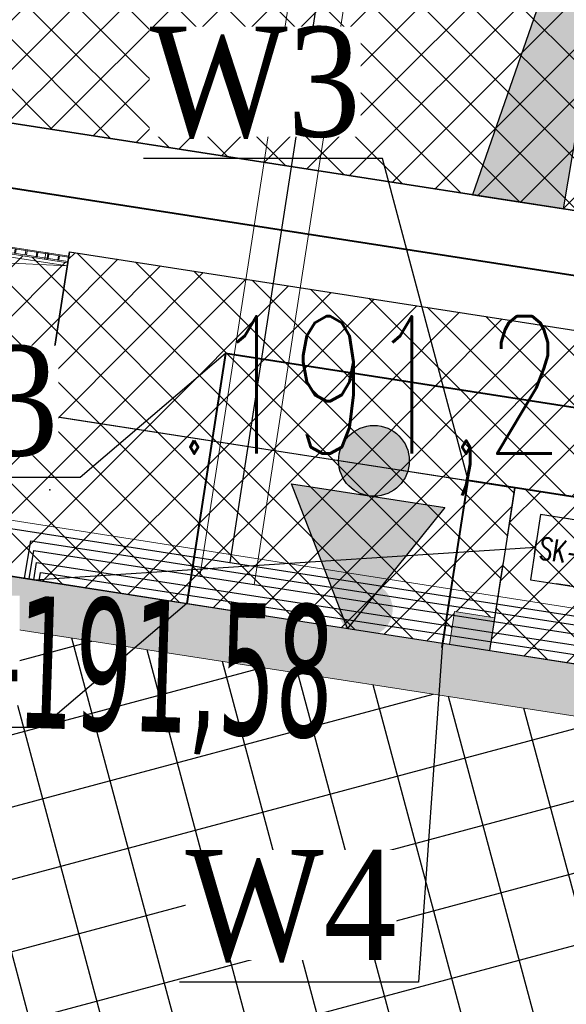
# Model space of a CAD drawing. Header units: metres. Extents: x 5484066 to 5586315, y 5680530 to 5718493.
# Tile 12 of 110: x 5516062 to 5516067, y 5683310 to 5683319. Entities that reach past the tile are written whole.
import ezdxf
from ezdxf import colors
from ezdxf.entities.mleader import LeaderData, LeaderLine
from ezdxf.enums import TextEntityAlignment as Align
from ezdxf.lldxf.tags import DXFTag
from ezdxf.math import Vec2, Vec3

# ---------------------------------------------------------------- set-up
doc = ezdxf.new("R2010")
doc.units = ezdxf.units.M
doc.linetypes.add('01-SIM Weglinie-PZT-PTW_06-10-2025$0$DASHED', pattern=[0.75, 0.5, -0.25])
doc.linetypes.add('DASHEDX2', pattern=[1.5, 1, -0.5])
for name, color, linetype in [('!rzedne_projektowane_NOWE', 202, 'Continuous'), ('01-SIM Weglinie-PZT-PTW_06-10-2025$0$--EL_KALBE_Nn', 1, '01-SIM Weglinie-PZT-PTW_06-10-2025$0$--LINIA_nN'), ('01-SIM Weglinie-PZT-PTW_06-10-2025$0$--EL_LEGENDA', 1, 'Continuous'), ('01-SIM Weglinie-PZT-PTW_06-10-2025$0$--EL_projektowane', 1, 'Continuous'), ('01-SIM Weglinie-PZT-PTW_06-10-2025$0$A-Budynek', 7, 'Continuous'), ('01-SIM Weglinie-PZT-PTW_06-10-2025$0$A-Budynek szraf', 7, 'Continuous'), ('01-SIM Weglinie-PZT-PTW_06-10-2025$0$A-Chodniki', 251, 'Continuous'), ('01-SIM Weglinie-PZT-PTW_06-10-2025$0$A-Drogi-Wejścia', 222, 'Continuous'), ('01-SIM Weglinie-PZT-PTW_06-10-2025$0$A-Nawierzchnie', 41, 'Continuous'), ('01-SIM Weglinie-PZT-PTW_06-10-2025$0$Nowe_A-Balustrady', 7, 'Continuous'), ('01-SIM Weglinie-PZT-PTW_06-10-2025$0$Nowe_A-Pochylnie', 7, 'Continuous'), ('_xref', 7, 'Continuous')]:
    doc.layers.add(name, color=color, linetype=linetype)
for name, color, linetype, lineweight in [('01-SIM Weglinie-PZT-PTW_06-10-2025$0$A-Drogi', 251, 'Continuous', 35), ('01-SIM Weglinie-PZT-PTW_06-10-2025$0$Nowe_A-Balustrady_Nr_pióra__11', 7, 'Continuous', 13), ('01-SIM Weglinie-PZT-PTW_06-10-2025$0$Nowe_A-Balustrady_Nr_pióra__91', 7, 'Continuous', 13), ('01-SIM Weglinie-PZT-PTW_06-10-2025$0$Nowe_A-Pochylnie_Nr_pióra__71', 7, 'Continuous', 13), ('01-SIM Weglinie-PZT-PTW_06-10-2025$0$Nowe_A-Pochylnie_Nr_pióra__91', 7, 'Continuous', 13), ('RR_gaz', 40, 'Continuous', 40), ('RR_ks', 34, 'Continuous', 40), ('RR_opis', 7, 'Continuous', 0), ('RR_woda', 5, 'Continuous', 40)]:
    doc.layers.add(name, color=color, linetype=linetype, lineweight=lineweight)
for name, color, linetype, lineweight, true_color in [('01-SIM Weglinie-PZT-PTW_06-10-2025$0$Nowe_A-Pochylnie_Nr_pióra__86', 7, 'Continuous', 13, 0x5555ff), ('01-SIM Weglinie-PZT-PTW_06-10-2025$0$siatka', 7, 'Continuous', 25, 0x000000), ('01-SIM Weglinie-PZT-PTW_06-10-2025$0$wysokosci', 7, 'Continuous', 25, 0x803300)]:
    doc.layers.add(name, color=color, linetype=linetype, lineweight=lineweight, true_color=true_color)
doc.styles.add('01-SIM Weglinie-PZT-PTW_06-10-2025$0$romansshx', font='ROMANS.SHX', dxfattribs={"width": 0.6})
doc.styles.add('01-SIM Weglinie-PZT-PTW_06-10-2025$0$STANDARD', font='simplex.shx')
doc.styles.add('01-SIM Weglinie-PZT-PTW_06-10-2025$0$STYL_AUTOMATYCZNY_2', font='arial.ttf')
doc.styles.add('Garamond', font='GARA.TTF', dxfattribs={"height": 1})
doc.styles.add('verdena2', font='verdana.ttf', dxfattribs={"width": 0.5, "height": 0.75})
tags = doc.linetypes.add('01-SIM Weglinie-PZT-PTW_06-10-2025$0$--LINIA_nN', pattern='A,0.5,-0.2,["nN",01-SIM Weglinie-PZT-PTW_06-10-2025$0$STANDARD,S=0.1,R=0,X=-0.1,Y=-0.05],-0.25', length=0.95).pattern_tags.tags
tags[6] = DXFTag(74, 10)
tags = doc.linetypes.add('01-SIM Weglinie-PZT-PTW_06-10-2025$0$--LINIA_t', pattern='A,0.5,-0.2,["t",01-SIM Weglinie-PZT-PTW_06-10-2025$0$STANDARD,S=0.1,R=0,X=0,Y=-0.05],-0.25', length=0.95).pattern_tags.tags
tags[6] = DXFTag(74, 10)
pattern_1 = [(45, (0, 0), (-0.2245064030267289, 0.2245064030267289), []), (135, (0, 0), (-0.2245064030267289, -0.2245064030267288), [])]

# ---------------------------------------------------------------- blocks, each defined once
blk = doc.blocks.new('_None')
blk = doc.blocks.new('A$C68D0EB30')
at = {"layer": '!rzedne_projektowane_NOWE'}
for points in [[(-33.11375727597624, -3.387474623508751), (-32.29139450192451, 1.485661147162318), (-33.93990796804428, -3.259252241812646)], [(-34.66742288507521, -7.03111435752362, 1.000000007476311), (-35.15864616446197, -7.035155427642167, 1.000000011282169)]]:
    blk.add_hatch(color=256, dxfattribs=at).paths.add_polyline_path(points)
blk.add_lwpolyline([(-33.11375727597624, -3.387474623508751), (-32.29139450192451, 1.485661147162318), (-33.93990796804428, -3.259252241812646), (-33.11375727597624, -3.387474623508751)], dxfattribs=at)
at = {"layer": '!rzedne_projektowane_NOWE', "char_height": 1.2, "width": 25.41749475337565, "attachment_point": 1, "rotation": 358.16431947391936, "style": 'verdena2'}
for s, insert in [('191,37', (-42.05750352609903, -1.986104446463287, -10.29999999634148)), ('191,58', (-38.06313649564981, -6.907460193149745))]:
    blk.add_mtext(s, dxfattribs=dict(at, insert=insert))
blk = doc.blocks.new('01-SIM Weglinie-PZT-PTW_06-10-2025$0$Balustrada_4')
at = {"layer": '01-SIM Weglinie-PZT-PTW_06-10-2025$0$Nowe_A-Balustrady_Nr_pióra__11', "color": 7, "linetype": 'Continuous', "lineweight": 13, "flags": 128}
for points in [[(74312.57488400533, -95740.09280157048), (74312.57488400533, -95780.09280157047), (74322.57488400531, -95780.09280157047), (74322.57488400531, -95740.09280157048)], [(74412.57488400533, -95740.09280157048), (74412.57488400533, -95780.09280157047), (74422.57488400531, -95780.09280157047), (74422.57488400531, -95740.09280157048)], [(74512.57488400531, -95740.09280157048), (74512.57488400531, -95780.09280157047), (74522.57488400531, -95780.09280157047), (74522.57488400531, -95740.09280157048)], [(74612.57488400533, -95740.09280157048), (74612.57488400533, -95780.09280157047), (74622.57488400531, -95780.09280157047), (74622.57488400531, -95740.09280157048)], [(74712.57488400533, -95740.09280157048), (74712.57488400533, -95780.09280157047), (74722.57488400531, -95780.09280157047), (74722.57488400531, -95740.09280157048)], [(74812.57488400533, -95740.09280157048), (74812.57488400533, -95780.09280157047), (74822.57488400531, -95780.09280157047), (74822.57488400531, -95740.09280157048)], [(74912.57488400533, -95740.09280157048), (74912.57488400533, -95780.09280157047), (74922.57488400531, -95780.09280157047), (74922.57488400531, -95740.09280157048)], [(75012.57488400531, -95740.09280157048), (75012.57488400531, -95780.09280157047), (75022.57488400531, -95780.09280157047), (75022.57488400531, -95740.09280157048)], [(75112.57488400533, -95740.09280157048), (75112.57488400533, -95780.09280157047), (75122.57488400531, -95780.09280157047), (75122.57488400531, -95740.09280157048)], [(75212.57488400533, -95740.09280157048), (75212.57488400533, -95780.09280157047), (75222.57488400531, -95780.09280157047), (75222.57488400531, -95740.09280157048)], [(75312.57488400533, -95740.09280157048), (75312.57488400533, -95780.09280157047), (75322.57488400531, -95780.09280157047), (75322.57488400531, -95740.09280157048)], [(75412.57488400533, -95740.09280157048), (75412.57488400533, -95780.09280157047), (75422.57488400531, -95780.09280157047), (75422.57488400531, -95740.09280157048)], [(75512.57488400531, -95740.09280157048), (75512.57488400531, -95780.09280157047), (75522.57488400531, -95780.09280157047), (75522.57488400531, -95740.09280157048)], [(75612.57488400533, -95740.09280157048), (75612.57488400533, -95780.09280157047), (75622.57488400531, -95780.09280157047), (75622.57488400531, -95740.09280157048)], [(75712.57488400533, -95740.09280157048), (75712.57488400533, -95780.09280157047), (75722.57488400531, -95780.09280157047), (75722.57488400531, -95740.09280157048)], [(75812.57488400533, -95740.09280157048), (75812.57488400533, -95780.09280157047), (75822.57488400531, -95780.09280157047), (75822.57488400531, -95740.09280157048)], [(75912.57488400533, -95740.09280157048), (75912.57488400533, -95780.09280157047), (75922.57488400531, -95780.09280157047), (75922.57488400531, -95740.09280157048)], [(76012.57488400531, -95740.09280157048), (76012.57488400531, -95780.09280157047), (76022.57488400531, -95780.09280157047), (76022.57488400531, -95740.09280157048)], [(76095.07488400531, -95730.09280157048), (76095.07488400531, -95790.09280157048), (76115.07488400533, -95790.09280157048), (76115.07488400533, -95730.09280157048)], [(76187.57488400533, -95740.09280157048), (76187.57488400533, -95780.09280157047), (76197.57488400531, -95780.09280157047), (76197.57488400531, -95740.09280157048)], [(76287.57488400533, -95740.09280157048), (76287.57488400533, -95780.09280157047), (76297.57488400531, -95780.09280157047), (76297.57488400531, -95740.09280157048)], [(76387.57488400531, -95740.09280157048), (76387.57488400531, -95780.09280157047), (76397.57488400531, -95780.09280157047), (76397.57488400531, -95740.09280157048)], [(76487.57488400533, -95740.09280157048), (76487.57488400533, -95780.09280157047), (76497.57488400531, -95780.09280157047), (76497.57488400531, -95740.09280157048)], [(76587.57488400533, -95740.09280157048), (76587.57488400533, -95780.09280157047), (76597.57488400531, -95780.09280157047), (76597.57488400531, -95740.09280157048)], [(76687.57488400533, -95740.09280157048), (76687.57488400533, -95780.09280157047), (76697.57488400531, -95780.09280157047), (76697.57488400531, -95740.09280157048)], [(76787.57488400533, -95740.09280157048), (76787.57488400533, -95780.09280157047), (76797.57488400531, -95780.09280157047), (76797.57488400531, -95740.09280157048)], [(76887.57488400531, -95740.09280157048), (76887.57488400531, -95780.09280157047), (76897.57488400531, -95780.09280157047), (76897.57488400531, -95740.09280157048)], [(76987.57488400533, -95740.09280157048), (76987.57488400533, -95780.09280157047), (76997.57488400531, -95780.09280157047), (76997.57488400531, -95740.09280157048)], [(77087.57488400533, -95740.09280157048), (77087.57488400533, -95780.09280157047), (77097.57488400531, -95780.09280157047), (77097.57488400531, -95740.09280157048)], [(77187.57488400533, -95740.09280157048), (77187.57488400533, -95780.09280157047), (77197.57488400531, -95780.09280157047), (77197.57488400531, -95740.09280157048)], [(77287.57488400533, -95740.09280157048), (77287.57488400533, -95780.09280157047), (77297.57488400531, -95780.09280157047), (77297.57488400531, -95740.09280157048)], [(77387.57488400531, -95740.09280157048), (77387.57488400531, -95780.09280157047), (77397.57488400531, -95780.09280157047), (77397.57488400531, -95740.09280157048)], [(77487.57488400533, -95740.09280157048), (77487.57488400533, -95780.09280157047), (77497.57488400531, -95780.09280157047), (77497.57488400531, -95740.09280157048)], [(77587.57488400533, -95740.09280157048), (77587.57488400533, -95780.09280157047), (77597.57488400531, -95780.09280157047), (77597.57488400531, -95740.09280157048)], [(77687.57488400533, -95740.09280157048), (77687.57488400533, -95780.09280157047), (77697.57488400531, -95780.09280157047), (77697.57488400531, -95740.09280157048)], [(77787.57488400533, -95740.09280157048), (77787.57488400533, -95780.09280157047), (77797.57488400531, -95780.09280157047), (77797.57488400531, -95740.09280157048)], [(77887.57488400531, -95740.09280157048), (77887.57488400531, -95780.09280157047), (77897.57488400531, -95780.09280157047), (77897.57488400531, -95740.09280157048)], [(77970.07488400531, -95730.09280157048), (77970.07488400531, -95790.09280157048), (77990.07488400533, -95790.09280157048), (77990.07488400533, -95730.09280157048)], [(78062.57488400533, -95740.09280157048), (78062.57488400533, -95780.09280157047), (78072.57488400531, -95780.09280157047), (78072.57488400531, -95740.09280157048)], [(78162.57488400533, -95740.09280157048), (78162.57488400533, -95780.09280157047), (78172.57488400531, -95780.09280157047), (78172.57488400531, -95740.09280157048)], [(78262.57488400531, -95740.09280157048), (78262.57488400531, -95780.09280157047), (78272.57488400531, -95780.09280157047), (78272.57488400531, -95740.09280157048)], [(78362.57488400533, -95740.09280157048), (78362.57488400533, -95780.09280157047), (78372.57488400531, -95780.09280157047), (78372.57488400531, -95740.09280157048)], [(78462.57488400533, -95740.09280157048), (78462.57488400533, -95780.09280157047), (78472.57488400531, -95780.09280157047), (78472.57488400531, -95740.09280157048)], [(78562.57488400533, -95740.09280157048), (78562.57488400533, -95780.09280157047), (78572.57488400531, -95780.09280157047), (78572.57488400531, -95740.09280157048)], [(78662.57488400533, -95740.09280157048), (78662.57488400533, -95780.09280157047), (78672.57488400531, -95780.09280157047), (78672.57488400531, -95740.09280157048)], [(78762.57488400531, -95740.09280157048), (78762.57488400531, -95780.09280157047), (78772.57488400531, -95780.09280157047), (78772.57488400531, -95740.09280157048)], [(78862.57488400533, -95740.09280157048), (78862.57488400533, -95780.09280157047), (78872.57488400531, -95780.09280157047), (78872.57488400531, -95740.09280157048)], [(78962.57488400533, -95740.09280157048), (78962.57488400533, -95780.09280157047), (78972.57488400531, -95780.09280157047), (78972.57488400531, -95740.09280157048)], [(79062.57488400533, -95740.09280157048), (79062.57488400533, -95780.09280157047), (79072.57488400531, -95780.09280157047), (79072.57488400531, -95740.09280157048)], [(79162.57488400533, -95740.09280157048), (79162.57488400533, -95780.09280157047), (79172.57488400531, -95780.09280157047), (79172.57488400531, -95740.09280157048)], [(79262.57488400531, -95740.09280157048), (79262.57488400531, -95780.09280157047), (79272.57488400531, -95780.09280157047), (79272.57488400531, -95740.09280157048)], [(79362.57488400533, -95740.09280157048), (79362.57488400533, -95780.09280157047), (79372.57488400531, -95780.09280157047), (79372.57488400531, -95740.09280157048)], [(79462.57488400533, -95740.09280157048), (79462.57488400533, -95780.09280157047), (79472.57488400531, -95780.09280157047), (79472.57488400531, -95740.09280157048)], [(79562.57488400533, -95740.09280157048), (79562.57488400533, -95780.09280157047), (79572.57488400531, -95780.09280157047), (79572.57488400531, -95740.09280157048)], [(79662.57488400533, -95740.09280157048), (79662.57488400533, -95780.09280157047), (79672.57488400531, -95780.09280157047), (79672.57488400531, -95740.09280157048)], [(79762.57488400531, -95740.09280157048), (79762.57488400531, -95780.09280157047), (79772.57488400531, -95780.09280157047), (79772.57488400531, -95740.09280157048)]]:
    blk.add_lwpolyline(points, close=True, dxfattribs=at)
at = {"layer": '01-SIM Weglinie-PZT-PTW_06-10-2025$0$Nowe_A-Balustrady_Nr_pióra__91', "color": 7, "linetype": 'Continuous', "lineweight": 13, "flags": 128}
for points in [[(74230.07488400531, -95730.09280157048), (74230.07488400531, -95790.09280157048), (79855.07488400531, -95790.09280157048), (79855.07488400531, -95730.09280157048)], [(74230.07488400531, -95740.09280157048), (74230.07488400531, -95780.09280157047), (79855.07488400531, -95780.09280157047), (79855.07488400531, -95740.09280157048)], [(74420.07488400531, -95730.09280157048), (74420.07488400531, -95790.09280157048), (74440.07488400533, -95790.09280157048), (74440.07488400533, -95730.09280157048)], [(79645.07488400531, -95730.09280157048), (79645.07488400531, -95790.09280157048), (79665.07488400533, -95790.09280157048), (79665.07488400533, -95730.09280157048)]]:
    blk.add_lwpolyline(points, close=True, dxfattribs=at)
blk = doc.blocks.new('01-SIM Weglinie-PZT-PTW_06-10-2025$0$Balustrada_5')
at = {"layer": '01-SIM Weglinie-PZT-PTW_06-10-2025$0$Nowe_A-Balustrady_Nr_pióra__11', "color": 7, "linetype": 'Continuous', "lineweight": 13, "flags": 128}
for points in [[(74312.57488400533, -97060.0928015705), (74312.57488400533, -97100.0928015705), (74322.57488400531, -97100.0928015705), (74322.57488400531, -97060.0928015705)], [(74412.57488400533, -97060.0928015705), (74412.57488400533, -97100.0928015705), (74422.57488400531, -97100.0928015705), (74422.57488400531, -97060.0928015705)], [(74512.57488400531, -97060.0928015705), (74512.57488400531, -97100.0928015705), (74522.57488400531, -97100.0928015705), (74522.57488400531, -97060.0928015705)], [(74612.57488400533, -97060.0928015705), (74612.57488400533, -97100.0928015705), (74622.57488400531, -97100.0928015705), (74622.57488400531, -97060.0928015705)], [(74712.57488400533, -97060.0928015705), (74712.57488400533, -97100.0928015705), (74722.57488400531, -97100.0928015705), (74722.57488400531, -97060.0928015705)], [(74812.57488400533, -97060.0928015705), (74812.57488400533, -97100.0928015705), (74822.57488400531, -97100.0928015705), (74822.57488400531, -97060.0928015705)], [(74912.57488400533, -97060.0928015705), (74912.57488400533, -97100.0928015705), (74922.57488400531, -97100.0928015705), (74922.57488400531, -97060.0928015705)], [(75012.57488400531, -97060.0928015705), (75012.57488400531, -97100.0928015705), (75022.57488400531, -97100.0928015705), (75022.57488400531, -97060.0928015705)], [(75112.57488400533, -97060.0928015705), (75112.57488400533, -97100.0928015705), (75122.57488400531, -97100.0928015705), (75122.57488400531, -97060.0928015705)], [(75212.57488400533, -97060.0928015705), (75212.57488400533, -97100.0928015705), (75222.57488400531, -97100.0928015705), (75222.57488400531, -97060.0928015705)], [(75312.57488400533, -97060.0928015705), (75312.57488400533, -97100.0928015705), (75322.57488400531, -97100.0928015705), (75322.57488400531, -97060.0928015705)], [(75412.57488400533, -97060.0928015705), (75412.57488400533, -97100.0928015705), (75422.57488400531, -97100.0928015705), (75422.57488400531, -97060.0928015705)], [(75512.57488400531, -97060.0928015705), (75512.57488400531, -97100.0928015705), (75522.57488400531, -97100.0928015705), (75522.57488400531, -97060.0928015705)], [(75612.57488400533, -97060.0928015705), (75612.57488400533, -97100.0928015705), (75622.57488400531, -97100.0928015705), (75622.57488400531, -97060.0928015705)], [(75712.57488400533, -97060.0928015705), (75712.57488400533, -97100.0928015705), (75722.57488400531, -97100.0928015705), (75722.57488400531, -97060.0928015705)], [(75812.57488400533, -97060.0928015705), (75812.57488400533, -97100.0928015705), (75822.57488400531, -97100.0928015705), (75822.57488400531, -97060.0928015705)], [(75912.57488400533, -97060.0928015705), (75912.57488400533, -97100.0928015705), (75922.57488400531, -97100.0928015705), (75922.57488400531, -97060.0928015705)], [(76012.57488400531, -97060.0928015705), (76012.57488400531, -97100.0928015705), (76022.57488400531, -97100.0928015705), (76022.57488400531, -97060.0928015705)], [(76095.07488400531, -97050.0928015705), (76095.07488400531, -97110.0928015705), (76115.07488400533, -97110.0928015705), (76115.07488400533, -97050.0928015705)], [(76187.57488400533, -97060.0928015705), (76187.57488400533, -97100.0928015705), (76197.57488400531, -97100.0928015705), (76197.57488400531, -97060.0928015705)], [(76287.57488400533, -97060.0928015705), (76287.57488400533, -97100.0928015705), (76297.57488400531, -97100.0928015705), (76297.57488400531, -97060.0928015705)], [(76387.57488400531, -97060.0928015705), (76387.57488400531, -97100.0928015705), (76397.57488400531, -97100.0928015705), (76397.57488400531, -97060.0928015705)], [(76487.57488400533, -97060.0928015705), (76487.57488400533, -97100.0928015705), (76497.57488400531, -97100.0928015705), (76497.57488400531, -97060.0928015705)], [(76587.57488400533, -97060.0928015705), (76587.57488400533, -97100.0928015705), (76597.57488400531, -97100.0928015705), (76597.57488400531, -97060.0928015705)], [(76687.57488400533, -97060.0928015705), (76687.57488400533, -97100.0928015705), (76697.57488400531, -97100.0928015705), (76697.57488400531, -97060.0928015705)], [(76787.57488400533, -97060.0928015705), (76787.57488400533, -97100.0928015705), (76797.57488400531, -97100.0928015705), (76797.57488400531, -97060.0928015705)], [(76887.57488400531, -97060.0928015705), (76887.57488400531, -97100.0928015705), (76897.57488400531, -97100.0928015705), (76897.57488400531, -97060.0928015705)], [(76987.57488400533, -97060.0928015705), (76987.57488400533, -97100.0928015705), (76997.57488400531, -97100.0928015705), (76997.57488400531, -97060.0928015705)], [(77087.57488400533, -97060.0928015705), (77087.57488400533, -97100.0928015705), (77097.57488400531, -97100.0928015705), (77097.57488400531, -97060.0928015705)], [(77187.57488400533, -97060.0928015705), (77187.57488400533, -97100.0928015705), (77197.57488400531, -97100.0928015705), (77197.57488400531, -97060.0928015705)], [(77287.57488400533, -97060.0928015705), (77287.57488400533, -97100.0928015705), (77297.57488400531, -97100.0928015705), (77297.57488400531, -97060.0928015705)], [(77387.57488400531, -97060.0928015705), (77387.57488400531, -97100.0928015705), (77397.57488400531, -97100.0928015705), (77397.57488400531, -97060.0928015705)], [(77487.57488400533, -97060.0928015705), (77487.57488400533, -97100.0928015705), (77497.57488400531, -97100.0928015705), (77497.57488400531, -97060.0928015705)], [(77587.57488400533, -97060.0928015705), (77587.57488400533, -97100.0928015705), (77597.57488400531, -97100.0928015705), (77597.57488400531, -97060.0928015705)], [(77687.57488400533, -97060.0928015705), (77687.57488400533, -97100.0928015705), (77697.57488400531, -97100.0928015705), (77697.57488400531, -97060.0928015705)], [(77787.57488400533, -97060.0928015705), (77787.57488400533, -97100.0928015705), (77797.57488400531, -97100.0928015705), (77797.57488400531, -97060.0928015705)], [(77887.57488400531, -97060.0928015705), (77887.57488400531, -97100.0928015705), (77897.57488400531, -97100.0928015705), (77897.57488400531, -97060.0928015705)], [(77970.07488400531, -97050.0928015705), (77970.07488400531, -97110.0928015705), (77990.07488400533, -97110.0928015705), (77990.07488400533, -97050.0928015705)], [(78062.57488400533, -97060.0928015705), (78062.57488400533, -97100.0928015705), (78072.57488400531, -97100.0928015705), (78072.57488400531, -97060.0928015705)], [(78162.57488400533, -97060.0928015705), (78162.57488400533, -97100.0928015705), (78172.57488400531, -97100.0928015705), (78172.57488400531, -97060.0928015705)], [(78262.57488400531, -97060.0928015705), (78262.57488400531, -97100.0928015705), (78272.57488400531, -97100.0928015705), (78272.57488400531, -97060.0928015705)], [(78362.57488400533, -97060.0928015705), (78362.57488400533, -97100.0928015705), (78372.57488400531, -97100.0928015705), (78372.57488400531, -97060.0928015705)], [(78462.57488400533, -97060.0928015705), (78462.57488400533, -97100.0928015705), (78472.57488400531, -97100.0928015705), (78472.57488400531, -97060.0928015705)], [(78562.57488400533, -97060.0928015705), (78562.57488400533, -97100.0928015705), (78572.57488400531, -97100.0928015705), (78572.57488400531, -97060.0928015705)], [(78662.57488400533, -97060.0928015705), (78662.57488400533, -97100.0928015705), (78672.57488400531, -97100.0928015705), (78672.57488400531, -97060.0928015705)], [(78762.57488400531, -97060.0928015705), (78762.57488400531, -97100.0928015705), (78772.57488400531, -97100.0928015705), (78772.57488400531, -97060.0928015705)], [(78862.57488400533, -97060.0928015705), (78862.57488400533, -97100.0928015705), (78872.57488400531, -97100.0928015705), (78872.57488400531, -97060.0928015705)], [(78962.57488400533, -97060.0928015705), (78962.57488400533, -97100.0928015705), (78972.57488400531, -97100.0928015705), (78972.57488400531, -97060.0928015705)], [(79062.57488400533, -97060.0928015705), (79062.57488400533, -97100.0928015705), (79072.57488400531, -97100.0928015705), (79072.57488400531, -97060.0928015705)], [(79162.57488400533, -97060.0928015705), (79162.57488400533, -97100.0928015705), (79172.57488400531, -97100.0928015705), (79172.57488400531, -97060.0928015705)], [(79262.57488400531, -97060.0928015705), (79262.57488400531, -97100.0928015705), (79272.57488400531, -97100.0928015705), (79272.57488400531, -97060.0928015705)], [(79362.57488400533, -97060.0928015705), (79362.57488400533, -97100.0928015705), (79372.57488400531, -97100.0928015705), (79372.57488400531, -97060.0928015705)], [(79462.57488400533, -97060.0928015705), (79462.57488400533, -97100.0928015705), (79472.57488400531, -97100.0928015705), (79472.57488400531, -97060.0928015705)], [(79562.57488400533, -97060.0928015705), (79562.57488400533, -97100.0928015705), (79572.57488400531, -97100.0928015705), (79572.57488400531, -97060.0928015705)], [(79662.57488400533, -97060.0928015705), (79662.57488400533, -97100.0928015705), (79672.57488400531, -97100.0928015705), (79672.57488400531, -97060.0928015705)], [(79762.57488400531, -97060.0928015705), (79762.57488400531, -97100.0928015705), (79772.57488400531, -97100.0928015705), (79772.57488400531, -97060.0928015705)]]:
    blk.add_lwpolyline(points, close=True, dxfattribs=at)
at = {"layer": '01-SIM Weglinie-PZT-PTW_06-10-2025$0$Nowe_A-Balustrady_Nr_pióra__91', "color": 7, "linetype": 'Continuous', "lineweight": 13, "flags": 128}
for points in [[(74230.07488400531, -97050.0928015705), (74230.07488400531, -97110.0928015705), (79855.07488400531, -97110.0928015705), (79855.07488400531, -97050.0928015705)], [(74230.07488400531, -97060.0928015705), (74230.07488400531, -97100.0928015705), (79855.07488400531, -97100.0928015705), (79855.07488400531, -97060.0928015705)], [(74420.07488400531, -97050.0928015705), (74420.07488400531, -97110.0928015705), (74440.07488400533, -97110.0928015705), (74440.07488400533, -97050.0928015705)], [(79645.07488400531, -97050.0928015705), (79645.07488400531, -97110.0928015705), (79665.07488400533, -97110.0928015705), (79665.07488400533, -97050.0928015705)]]:
    blk.add_lwpolyline(points, close=True, dxfattribs=at)
blk = doc.blocks.new('01-SIM Weglinie-PZT-PTW_06-10-2025$0$Prosta rampa 27')
at = {"layer": '01-SIM Weglinie-PZT-PTW_06-10-2025$0$Nowe_A-Pochylnie_Nr_pióra__71', "color": 7, "linetype": 'Continuous', "lineweight": 13}
for p in [(0, 600.0000000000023), (0, -600.0000000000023)]:
    blk.add_line(p, (5625.000003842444, 0), dxfattribs=at)
at = {"layer": '01-SIM Weglinie-PZT-PTW_06-10-2025$0$Nowe_A-Pochylnie_Nr_pióra__91', "color": 7, "linetype": 'Continuous', "lineweight": 13}
for p, q in [((0, -600.0000000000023), (0, 600.0000000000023)), ((0, 600.0000000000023), (5625.000003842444, 600.0000000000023)), ((5625.000003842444, -600.0000000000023), (5625.000003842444, 600.0000000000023)), ((0, -600.0000000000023), (5625.000003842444, -600.0000000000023))]:
    blk.add_line(p, q, dxfattribs=at)
at = {"layer": '01-SIM Weglinie-PZT-PTW_06-10-2025$0$Nowe_A-Pochylnie_Nr_pióra__86', "color": 173, "lineweight": 13, "true_color": 0x5555ff, "style": '01-SIM Weglinie-PZT-PTW_06-10-2025$0$STYL_AUTOMATYCZNY_2'}
blk.add_attdef('mainPercentage', text='', height=120, rotation=180, dxfattribs=at).set_placement((2812.500001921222, -4.794611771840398), align=Align.MIDDLE_CENTER)
blk = doc.blocks.new('01-SIM Weglinie-PZT-PTW_06-10-2025$0$STUDNIA_SK_1')
blk.add_lwpolyline([(17076.30394538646, -4459.682393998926), (17136.30394538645, -4459.682393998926), (17136.30394538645, -4399.682393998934), (17076.30394538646, -4399.682393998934)], close=True)
for points in [[(17112.55394538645, -4399.682393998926), (17100.05394538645, -4399.682393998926)], [(17076.30394538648, -4435.932393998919), (17076.30394538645, -4423.432393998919)], [(17136.30394538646, -4435.932393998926), (17136.30394538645, -4423.432393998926)], [(17112.55394538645, -4459.682393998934), (17100.05394538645, -4459.682393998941)]]:
    blk.add_lwpolyline(points)
at = {"linetype": 'Continuous', "style": '01-SIM Weglinie-PZT-PTW_06-10-2025$0$romansshx', "width": 0.7}
blk.add_text('SK-1', height=20, rotation=359.9999999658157, dxfattribs=at).set_placement((17106.30394538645, -4429.682393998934), align=Align.MIDDLE)
blk = doc.blocks.new('01-SIM Weglinie-PZT-PTW_06-10-2025$0$A$C68E8CBC5')
at = {"layer": '01-SIM Weglinie-PZT-PTW_06-10-2025$0$--EL_KALBE_Nn', "linetype": '01-SIM Weglinie-PZT-PTW_06-10-2025$0$--LINIA_nN', "ltscale": 10}
for points in [[(-7929.323710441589, 10920.64817619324), (-9331.10668182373, 1882.491771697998)], [(-21995.90144920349, 10393.74455738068), (-22961.62227916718, 3996.531825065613), (190.0783262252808, 405.7929391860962)], [(-11199.47863388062, 1740.663103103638), (-11142.59721183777, 2077.819470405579)], [(-11157.763215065, 1733.625323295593), (-11114.40073299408, 1990.650136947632)], [(-11114.40073299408, 1990.650136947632), (940.7311868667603, 132.6588373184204)], [(-11114.77814674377, 1724.557684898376), (-11090.38876438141, 1883.455484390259)], [(-11090.38876438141, 1883.455484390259), (537.6499252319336, 98.65619373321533)], [(-11065.39223670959, 1716.754704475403), (-11054.15994739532, 1789.946473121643)], [(-11052.11753368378, 1789.633140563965), (83.6134033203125, 81.26626205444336)]]:
    blk.add_lwpolyline(points, dxfattribs=at)
at = {"layer": '01-SIM Weglinie-PZT-PTW_06-10-2025$0$--EL_KALBE_Nn', "linetype": '01-SIM Weglinie-PZT-PTW_06-10-2025$0$--LINIA_nN', "ltscale": 10, "elevation": 1801.182996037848}
blk.add_lwpolyline([(-11142.59721183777, 2077.819470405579), (1019.870303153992, 202.412501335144)], dxfattribs=at)
at = {"layer": '01-SIM Weglinie-PZT-PTW_06-10-2025$0$--EL_KALBE_Nn', "linetype": '01-SIM Weglinie-PZT-PTW_06-10-2025$0$--LINIA_t', "ltscale": 10}
blk.add_lwpolyline([(-11114.77814674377, 1724.557684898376), (-6548.834266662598, 2021.096021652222)], dxfattribs=at)
at = {"layer": '01-SIM Weglinie-PZT-PTW_06-10-2025$0$--EL_projektowane', "lineweight": 5}
for p, q in [((-9603.73367023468, 1755.913528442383), (-8176.370017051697, 10958.96426391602)), ((-9109.641058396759, 1679.2813489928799), (-7682.277405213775, 10882.332084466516)), ((-22947.88927555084, 4087.503191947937), (641.9064149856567, 395.4457502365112)), ((-23025.203467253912, 3593.516840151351), (564.5922232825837, -98.54060156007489))]:
    blk.add_line(p, q, dxfattribs=at)
at = {"layer": '01-SIM Weglinie-PZT-PTW_06-10-2025$0$--EL_LEGENDA', "xscale": 10, "yscale": 10, "zscale": 10, "rotation": 351.1838519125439}
blk.add_blockref('01-SIM Weglinie-PZT-PTW_06-10-2025$0$STUDNIA_SK_1', (-168505.2229251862, 71966.44917201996), dxfattribs=at)
blk = doc.blocks.new('01-SIM Weglinie-PZT-PTW_06-10-2025')
at = {"layer": '01-SIM Weglinie-PZT-PTW_06-10-2025$0$A-Budynek', "linetype": 'ByBlock'}
h = blk.add_hatch(color=256, dxfattribs=at)
h.paths.add_polyline_path([(5516047.346706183, 5683315.767557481), (5516072.575074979, 5683311.854718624), (5516069.857698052, 5683294.334194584), (5516044.629329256, 5683298.247033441)], flags=16)
h.paths.add_polyline_path([(5516063.053508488, 5683293.395949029), (5516062.687879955, 5683293.452656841), (5516062.917776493, 5683294.934934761), (5516057.354293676, 5683295.797813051), (5516057.124397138, 5683294.31553513), (5516056.758768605, 5683294.372242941), (5516056.988665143, 5683295.854520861), (5516051.425182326, 5683296.717399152), (5516051.195285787, 5683295.23512123), (5516050.829657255, 5683295.291829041), (5516051.059553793, 5683296.774106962), (5516044.606704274, 5683297.774923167), (5516044.376807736, 5683296.292645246), (5516044.011179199, 5683296.349353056), (5516044.241075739, 5683297.831630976), (5516044.092847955, 5683297.85462063), (5516046.954293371, 5683316.30403878), (5516053.920999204, 5683315.223525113), (5516053.96104948, 5683315.520900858), (5516054.332603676, 5683315.463275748), (5516054.286624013, 5683315.16681788), (5516065.779654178, 5683313.384285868), (5516065.826357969, 5683313.682691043), (5516066.191521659, 5683313.6252744), (5516066.144886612, 5683313.327639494), (5516073.111556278, 5683312.247131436), (5516070.250110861, 5683293.797713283), (5516070.101883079, 5683293.820702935), (5516069.871986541, 5683292.338425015), (5516069.506358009, 5683292.395132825), (5516069.736254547, 5683293.877410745), (5516063.283405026, 5683294.878226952)])
at = {"layer": '01-SIM Weglinie-PZT-PTW_06-10-2025$0$A-Budynek szraf', "linetype": 'ByBlock', "transparency": 33554508}
h = blk.add_hatch(dxfattribs=at)
h.set_pattern_fill('ANSI37', color=256, scale=0.2, angle=59.99999999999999, style=0)
h.set_pattern_definition([(105, (-191.2213894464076, 9.313225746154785e-10), (-0.6133628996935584, -0.1643500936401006), []), (194.9999999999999, (-191.2213894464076, 9.313225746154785e-10), (0.1643500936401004, -0.6133628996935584), [])])
h.paths.add_polyline_path([(5516072.188769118, 5683309.363978), (5516067.782111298, 5683309.363978), (5516067.782111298, 5683306.64545265), (5516071.767134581, 5683306.645452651), (5516069.857698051, 5683294.334194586), (5516044.629329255, 5683298.247033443), (5516047.346706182, 5683315.767557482), (5516072.575074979, 5683311.854718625)])
h.paths.add_polyline_path([(5516054.454114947, 5683304.922500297), (5516060.695085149, 5683304.922500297), (5516060.695085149, 5683303.164174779), (5516054.454114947, 5683303.164174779)], flags=16)
at = {"layer": '01-SIM Weglinie-PZT-PTW_06-10-2025$0$A-Drogi-Wejścia', "transparency": 33554508}
h = blk.add_hatch(color=256, dxfattribs=at)
edge = h.paths.add_edge_path()
edge.add_arc((5516065.092104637, 5683315.05443578), 0.3218755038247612, 80.37924573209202, 440.379245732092)
blk.add_hatch(color=256, dxfattribs=at).paths.add_polyline_path([(5516064.850838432, 5683313.528342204), (5516064.340441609, 5683314.845324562), (5516065.736180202, 5683314.628849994)])
at = {"layer": '01-SIM Weglinie-PZT-PTW_06-10-2025$0$A-Nawierzchnie', "linetype": 'ByBlock', "transparency": 33554508}
h = blk.add_hatch(dxfattribs=at)
h.set_pattern_fill('ANSI37', color=9, scale=0.1, style=0)
h.set_pattern_definition([(45, (615.2743167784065, 129.3192508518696), (-0.2245064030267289, 0.2245064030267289), []), (135, (615.2743167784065, 129.3192508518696), (-0.2245064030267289, -0.2245064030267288), [])])
h.paths.add_polyline_path([(5516099.6639383, 5683319.509563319), (5516093.18050492, 5683320.492467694, 0.02400827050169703), (5516090.889116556, 5683320.728043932), (5516071.666547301, 5683321.775596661, -0.02484724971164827), (5516069.295594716, 5683322.023371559), (5516062.302756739, 5683323.108692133, -0.3638266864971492), (5516061.032989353, 5683324.559218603), (5516063.231110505, 5683324.230619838), (5516064.490548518, 5683332.646905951), (5516062.29494606, 5683332.975128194), (5516065.4430103, 5683353.379441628, 0.414213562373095), (5516062.9339508, 5683356.800643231), (5516050.08979864, 5683358.776220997, 0.4141947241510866), (5516046.668626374, 5683356.267352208), (5516042.257273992, 5683327.598946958, 0.4142317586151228), (5516044.766305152, 5683324.177561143), (5516053.343595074, 5683322.858275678, -0.02007901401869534), (5516053.579985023, 5683322.812134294), (5516052.668604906, 5683316.935679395), (5516054.150876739, 5683316.705803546), (5516053.920999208, 5683315.223525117), (5516046.954293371, 5683316.304038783), (5516046.53358273, 5683313.591470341), (5516044.962368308, 5683313.835160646), (5516043.961552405, 5683307.382313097), (5516045.532766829, 5683307.138622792), (5516044.092847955, 5683297.854620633), (5516044.241075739, 5683297.831630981), (5516044.011179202, 5683296.349353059), (5516069.871986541, 5683292.33842502), (5516070.101883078, 5683293.820702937), (5516070.250110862, 5683293.797713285), (5516071.690029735, 5683303.081715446), (5516073.26124416, 5683302.838025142), (5516074.262060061, 5683309.290872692), (5516072.690845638, 5683309.534562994), (5516073.111556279, 5683312.247131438), (5516066.144886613, 5683313.327639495), (5516066.374772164, 5683314.809910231), (5516068.140582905, 5683314.536067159), (5516068.712784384, 5683314.452779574), (5516069.444190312, 5683314.361830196), (5516070.42180041, 5683314.267207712), (5516071.256411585, 5683314.210627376), (5516075.58645081, 5683313.974792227), (5516074.85022779, 5683300.465115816), (5516082.256583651, 5683299.380121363), (5516080.796957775, 5683289.416467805), (5516090.875183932, 5683287.94005766), (5516092.610210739, 5683299.78364581), (5516076.426464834, 5683302.154484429), (5516076.852947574, 5683309.980433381), (5516087.948828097, 5683309.370979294), (5516088.305421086, 5683315.861425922), (5516090.617040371, 5683315.735451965, -0.02400827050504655), (5516092.431056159, 5683315.548954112), (5516098.599416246, 5683314.613815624), (5516098.31852322, 5683313.306826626), (5516091.99430035, 5683314.28274265), (5516090.39067605, 5683303.90295513), (5516099.094000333, 5683302.561238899), (5516096.496908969, 5683285.74680292), (5516069.794551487, 5683289.86845434), (5516048.342630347, 5683290.09877717), (5516034.965910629, 5683291.963955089), (5516037.042734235, 5683305.715577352), (5516039.999341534, 5683324.308768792), (5516043.122031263, 5683343.075807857), (5516045.796543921, 5683360.442185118), (5516068.332659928, 5683356.975872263), (5516067.979837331, 5683322.47700484), (5516099.929928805, 5683320.735853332)])
h = blk.add_hatch(dxfattribs=at)
h.set_pattern_fill('ANSI37', color=254, scale=0.1, style=0)
h.set_pattern_definition(pattern_1)
h.paths.add_polyline_path([(5516068.531271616, 5683317.08214428), (5516059.777261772, 5683318.440806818, -0.2278659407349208), (5516055.492519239, 5683321.385115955, 0.2282237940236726), (5516053.346113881, 5683322.857893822), (5516044.768823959, 5683324.177179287, -0.4142317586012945), (5516042.259792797, 5683327.598565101), (5516046.67114518, 5683356.266970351, -0.4141947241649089), (5516050.092317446, 5683358.775839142), (5516062.936469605, 5683356.800261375, -0.4142135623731), (5516065.445529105, 5683353.379059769), (5516061.052606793, 5683324.81862364, 0.4138459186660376), (5516062.305275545, 5683323.108310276), (5516069.29811352, 5683322.022989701, 0.02484724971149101), (5516071.669066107, 5683321.775214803), (5516090.891635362, 5683320.727662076, -0.02400827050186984), (5516093.18302372, 5683320.492085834), (5516099.663938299, 5683319.509563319), (5516098.60193505, 5683314.613433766), (5516092.433574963, 5683315.548572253, 0.02400827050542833), (5516090.619559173, 5683315.735070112), (5516071.396589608, 5683316.78264465, -0.02481899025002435), (5516068.534925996, 5683317.081537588)])
h.paths.add_polyline_path([(5516047.432022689, 5683328.326347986), (5516056.322993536, 5683326.958814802, 0.4142135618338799), (5516056.893193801, 5683327.376991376), (5516060.693785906, 5683352.086412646, 0.414213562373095), (5516060.275609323, 5683352.656612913), (5516051.384638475, 5683354.0241461, 0.414213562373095), (5516050.814438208, 5683353.605969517), (5516047.013846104, 5683328.896548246, 0.414213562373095)], flags=16)
h = blk.add_hatch(dxfattribs=at)
h.set_pattern_fill('ANSI37', color=254, scale=0.1, style=0)
h.set_pattern_definition(pattern_1)
h.paths.add_polyline_path([(5516054.150876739, 5683316.705803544), (5516052.668606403, 5683316.935689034), (5516053.580017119, 5683322.812341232, -0.1353740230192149), (5516054.979079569, 5683322.045883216), (5516054.150884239, 5683316.705792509)])
h.paths.add_polyline_path([(5516075.58643011, 5683313.974658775), (5516074.85022779, 5683300.465115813), (5516082.256583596, 5683299.380121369), (5516082.531984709, 5683301.260056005), (5516076.426464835, 5683302.154484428), (5516076.852947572, 5683309.98043338), (5516087.948828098, 5683309.370979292), (5516088.035863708, 5683310.868452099), (5516076.93431231, 5683311.47347454), (5516077.165830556, 5683315.390813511), (5516071.338034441, 5683315.708404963, -0.02490027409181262), (5516068.360565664, 5683316.019882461), (5516062.320855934, 5683316.956554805), (5516062.090966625, 5683315.474323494), (5516068.130859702, 5683314.537575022, 0.02482606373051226), (5516071.256411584, 5683314.210627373), (5516075.586450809, 5683313.974792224)])
h = blk.add_hatch(dxfattribs=at)
h.set_pattern_fill('ANSI37', color=9, scale=0.1, style=0)
h.set_pattern_definition(pattern_1)
h.paths.add_polyline_path([(5516062.090966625, 5683315.474323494), (5516062.305537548, 5683316.857788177), (5516056.746995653, 5683317.719900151), (5516054.365448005, 5683318.089270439), (5516053.96697668, 5683315.519981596), (5516054.332603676, 5683315.463275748), (5516054.286624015, 5683315.166817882), (5516065.779654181, 5683313.384285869), (5516065.826357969, 5683313.682691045), (5516066.191521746, 5683313.625274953), (5516066.375123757, 5683314.809864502)])
blk.add_point((5516062.143, 5683314.791))
at = {"layer": '01-SIM Weglinie-PZT-PTW_06-10-2025$0$A-Budynek', "linetype": 'ByBlock'}
for p, q in [((5516056.532424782, 5683316.336435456), (5516066.375123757, 5683314.809864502)), ((5516046.954293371, 5683316.304038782), (5516073.111556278, 5683312.247131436)), ((5516066.375123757, 5683314.809864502), (5516066.144886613, 5683313.327639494))]:
    blk.add_line(p, q, dxfattribs=at)
at = {"layer": '01-SIM Weglinie-PZT-PTW_06-10-2025$0$A-Budynek', "linetype": '01-SIM Weglinie-PZT-PTW_06-10-2025$0$DASHED'}
blk.add_line((5516066.19152166, 5683313.625274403), (5516066.375123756, 5683314.809864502), dxfattribs=at)
at = {"layer": '01-SIM Weglinie-PZT-PTW_06-10-2025$0$A-Budynek', "linetype": 'Continuous', "lineweight": 13}
for points in [[(5516044.011179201, 5683296.349353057), (5516044.241075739, 5683297.831630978), (5516044.092847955, 5683297.854620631), (5516046.954293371, 5683316.304038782), (5516053.920999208, 5683315.223525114), (5516053.96104948, 5683315.520900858), (5516054.332603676, 5683315.463275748), (5516054.286624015, 5683315.166817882), (5516065.779654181, 5683313.384285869), (5516065.826357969, 5683313.682691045), (5516066.191521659, 5683313.625274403), (5516066.144886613, 5683313.327639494), (5516073.111556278, 5683312.247131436), (5516070.250110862, 5683293.797713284), (5516070.101883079, 5683293.820702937), (5516069.871986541, 5683292.338425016)], [(5516047.346706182, 5683315.767557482), (5516072.575074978, 5683311.854718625), (5516069.857698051, 5683294.334194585), (5516044.629329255, 5683298.247033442)]]:
    blk.add_lwpolyline(points, close=True, dxfattribs=at)
at = {"layer": '01-SIM Weglinie-PZT-PTW_06-10-2025$0$A-Chodniki'}
for p, q in [((5516062.320855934, 5683316.956554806), (5516062.090966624, 5683315.474323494)), ((5516062.320855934, 5683316.956554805), (5516068.370222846, 5683316.01838477)), ((5516062.090954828, 5683315.474247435), (5516068.140342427, 5683314.536104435))]:
    blk.add_line(p, q, dxfattribs=at)
at = {"layer": '01-SIM Weglinie-PZT-PTW_06-10-2025$0$A-Chodniki', "linetype": 'ByBlock'}
blk.add_lwpolyline([(5516062.090954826, 5683315.474247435), (5516062.320839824, 5683316.956557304)], dxfattribs=at)
at = {"layer": '01-SIM Weglinie-PZT-PTW_06-10-2025$0$A-Drogi', "linetype": 'ByBlock'}
blk.add_line((5516059.777261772, 5683318.440806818), (5516068.531271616, 5683317.082144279), dxfattribs=at)
at = {"layer": '01-SIM Weglinie-PZT-PTW_06-10-2025$0$A-Drogi-Wejścia'}
blk.add_lwpolyline([(5516064.850838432, 5683313.528342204), (5516064.340441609, 5683314.845324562), (5516065.736180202, 5683314.628849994)], close=True, dxfattribs=at)
blk.add_circle((5516065.092104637, 5683315.05443578), 0.3218755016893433, dxfattribs=at)
at = {"layer": '01-SIM Weglinie-PZT-PTW_06-10-2025$0$Nowe_A-Balustrady', "color": 7, "linetype": 'Continuous', "lineweight": 13, "xscale": 0.001, "yscale": 0.001, "zscale": 0.001, "rotation": 351.1838518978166}
for name in ['01-SIM Weglinie-PZT-PTW_06-10-2025$0$Balustrada_4', '01-SIM Weglinie-PZT-PTW_06-10-2025$0$Balustrada_5']:
    blk.add_blockref(name, (5515998.075137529, 5683423.755071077), dxfattribs=at)
at = {"layer": '01-SIM Weglinie-PZT-PTW_06-10-2025$0$Nowe_A-Pochylnie', "color": 7, "linetype": 'Continuous', "lineweight": 13, "xscale": 0.001, "yscale": 0.001, "rotation": 171.1838518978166}
blk.add_blockref('01-SIM Weglinie-PZT-PTW_06-10-2025$0$Prosta rampa 27', (5516062.208979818, 5683316.23522382), dxfattribs=at).add_auto_attribs({'mainPercentage': '8,00 %'})
at = {"layer": '01-SIM Weglinie-PZT-PTW_06-10-2025$0$siatka', "linetype": 'ByBlock', "xscale": 0.001, "yscale": 0.001, "zscale": 0.001}
blk.add_blockref('01-SIM Weglinie-PZT-PTW_06-10-2025$0$A$C68E8CBC5', (5516073.111556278, 5683312.247131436), dxfattribs=at)
at = {"layer": '01-SIM Weglinie-PZT-PTW_06-10-2025$0$wysokosci', "lineweight": 25, "style": '01-SIM Weglinie-PZT-PTW_06-10-2025$0$STANDARD', "width": 0.66}
blk.add_text('.191,2', height=1.25, dxfattribs=at).set_placement((5516063.279999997, 5683316.369999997), align=Align.TOP_LEFT)

msp = doc.modelspace()

# ---------------------------------------------------------------- linework, layer by layer
at = {"layer": 'RR_gaz'}
for p, q in [((5516063.74071453, 5683316.030611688), (5516063.387813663, 5683313.755252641)), ((5516077.046615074, 5683313.966909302), (5516063.74071453, 5683316.030611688))]:
    msp.add_line(p, q, dxfattribs=at)
at = {"layer": 'RR_ks', "ltscale": 2}
msp.add_line((5516069.009745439, 5683316.415324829), (5516054.38571887, 5683318.683464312), dxfattribs=at)
at = {"layer": 'RR_woda', "linetype": 'DASHEDX2', "ltscale": 2}
for p, q in [((5516065.714197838, 5683313.356585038), (5516065.950220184, 5683314.878359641)), ((5516065.950220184, 5683314.878359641), (5516078.207352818, 5683312.977317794))]:
    msp.add_line(p, q, dxfattribs=at)

# ---------------------------------------------------------------- block references
at = {"layer": '_xref'}
for name, p in [('01-SIM Weglinie-PZT-PTW_06-10-2025', (0, 0)), ('A$C68D0EB30', (5516099.929928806, 5683320.735853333))]:
    msp.add_blockref(name, p, dxfattribs=at)

# ---------------------------------------------------------------- next in the draw order: leaders
at = {"layer": 'RR_opis'}
ml = msp.add_multileader_mtext('Standard', dxfattribs=at)
ml.set_content('W3', color=256, style='Garamond')
ml.set_leader_properties()
ml.set_arrow_properties(name='NONE')
ml.build(insert=Vec2(0, 0))
ml.multileader.update_dxf_attribs({"text_left_attachment_type": 6, "text_right_attachment_type": 6, "dogleg_length": 0.1})
ctx = ml.context
ctx.base_point, ctx.char_height, ctx.landing_gap_size, ctx.plane_origin = Vec3(5516062.97173683, 5683317.805834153), 1, 0.1, Vec3(-1103269.768941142, 54714.1255421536)
ctx.left_attachment, ctx.right_attachment, ctx.text_align_type = 6, 6, 2
notes = []
notes.append((ctx, [(0, (1, 1, 0), (5516065.17073583, 5683317.805834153), (-1, 0), 0.1, [(0, [(5516065.950220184, 5683314.878359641)], 0, [])])]))
ctx.mtext.insert, ctx.mtext.alignment = Vec3(5516064.970735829, 5683319.005834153), 3
ctx.mtext.has_bg_fill, ctx.mtext.bg_color, ctx.mtext.bg_scale_factor, ctx.mtext.bg_transparency, ctx.mtext.use_window_bg_color = 1, -1027028792, 1, 0, 1
ml = msp.add_multileader_mtext('Standard', dxfattribs=at)
ml.set_content('G4', color=256, style='Garamond')
ml.set_leader_properties()
ml.set_arrow_properties(name='NONE')
ml.build(insert=Vec2(0, 0))
ml.multileader.update_dxf_attribs({"text_left_attachment_type": 6, "text_right_attachment_type": 6, "dogleg_length": 0.1})
ctx = ml.context
ctx.base_point, ctx.char_height, ctx.landing_gap_size, ctx.plane_origin = Vec3(5516060.063562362, 5683312.628416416), 1, 0.1, Vec3(-1103272.331347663, 54713.00243515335)
ctx.left_attachment, ctx.right_attachment, ctx.text_align_type = 6, 6, 2
notes.append((ctx, [(0, (1, 1, 0), (5516062.066365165, 5683312.628416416), (-1, 0), 0.1, [(0, [(5516063.387813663, 5683313.755252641)], 0, [])])]))
ctx.mtext.insert, ctx.mtext.alignment = Vec3(5516061.866365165, 5683313.828416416), 3
ctx.mtext.has_bg_fill, ctx.mtext.bg_color, ctx.mtext.bg_scale_factor, ctx.mtext.bg_transparency, ctx.mtext.use_window_bg_color = 1, -1027028792, 1, 0, 1
for ctx, leaders in notes:
    for number, flags, end, landing, length, lines in leaders:
        leader = LeaderData()
        leader.index, (leader.has_last_leader_line, leader.has_dogleg_vector, leader.attachment_direction) = number, flags
        leader.last_leader_point, leader.dogleg_vector, leader.dogleg_length = Vec3(end), Vec3(landing), length
        for number, points, colour, breaks in lines:
            line = LeaderLine()
            line.index, line.vertices, line.color, line.breaks = number, Vec3.list(points), colors.encode_raw_color(colour), breaks
            leader.lines.append(line)
        ctx.leaders.append(leader)

# ---------------------------------------------------------------- next in the draw order: leaders
ml = msp.add_multileader_mtext('Standard', dxfattribs=at)
ml.set_content('G3', color=256, style='Garamond')
ml.set_leader_properties()
ml.set_arrow_properties(name='NONE')
ml.build(insert=Vec2(0, 0))
ml.multileader.update_dxf_attribs({"text_left_attachment_type": 6, "text_right_attachment_type": 6, "dogleg_length": 0.1})
ctx = ml.context
ctx.base_point, ctx.char_height, ctx.landing_gap_size, ctx.plane_origin = Vec3(5516060.465512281, 5683314.903775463), 1, 0.1, Vec3(-1103271.978446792, 54715.2777942)
ctx.left_attachment, ctx.right_attachment, ctx.text_align_type = 6, 6, 2
notes = []
notes.append((ctx, [(0, (1, 1, 0), (5516062.419266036, 5683314.903775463), (-1, 0), 0.1, [(0, [(5516063.740714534, 5683316.030611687)], 0, [])])]))
ctx.mtext.insert, ctx.mtext.alignment = Vec3(5516062.219266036, 5683316.103775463), 3
ctx.mtext.has_bg_fill, ctx.mtext.bg_color, ctx.mtext.bg_scale_factor, ctx.mtext.bg_transparency, ctx.mtext.use_window_bg_color = 1, -1027028792, 1, 0, 1
ml = msp.add_multileader_mtext('Standard', dxfattribs=at)
ml.set_content('W4', color=256, style='Garamond')
ml.set_leader_properties()
ml.set_arrow_properties(name='NONE')
ml.build(insert=Vec2(0, 0))
ml.multileader.update_dxf_attribs({"text_left_attachment_type": 6, "text_right_attachment_type": 6, "dogleg_length": 0.1})
ctx = ml.context
ctx.base_point, ctx.char_height, ctx.landing_gap_size, ctx.plane_origin = Vec3(5516063.249077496, 5683310.31129912), 1, 0.1, Vec3(-1103270.004963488, 54712.60376755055)
ctx.left_attachment, ctx.right_attachment, ctx.text_align_type = 6, 6, 2
notes.append((ctx, [(0, (1, 1, 0), (5516065.497125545, 5683310.31129912), (-1, 0), 0.1, [(0, [(5516065.714197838, 5683313.356585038)], 0, [])])]))
ctx.mtext.insert, ctx.mtext.alignment = Vec3(5516065.297125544, 5683311.51129912), 3
ctx.mtext.has_bg_fill, ctx.mtext.bg_color, ctx.mtext.bg_scale_factor, ctx.mtext.bg_transparency, ctx.mtext.use_window_bg_color = 1, -1027028792, 1, 0, 1
for ctx, leaders in notes:
    for number, flags, end, landing, length, lines in leaders:
        leader = LeaderData()
        leader.index, (leader.has_last_leader_line, leader.has_dogleg_vector, leader.attachment_direction) = number, flags
        leader.last_leader_point, leader.dogleg_vector, leader.dogleg_length = Vec3(end), Vec3(landing), length
        for number, points, colour, breaks in lines:
            line = LeaderLine()
            line.index, line.vertices, line.color, line.breaks = number, Vec3.list(points), colors.encode_raw_color(colour), breaks
            leader.lines.append(line)
        ctx.leaders.append(leader)

doc.saveas('drawing.dxf')
